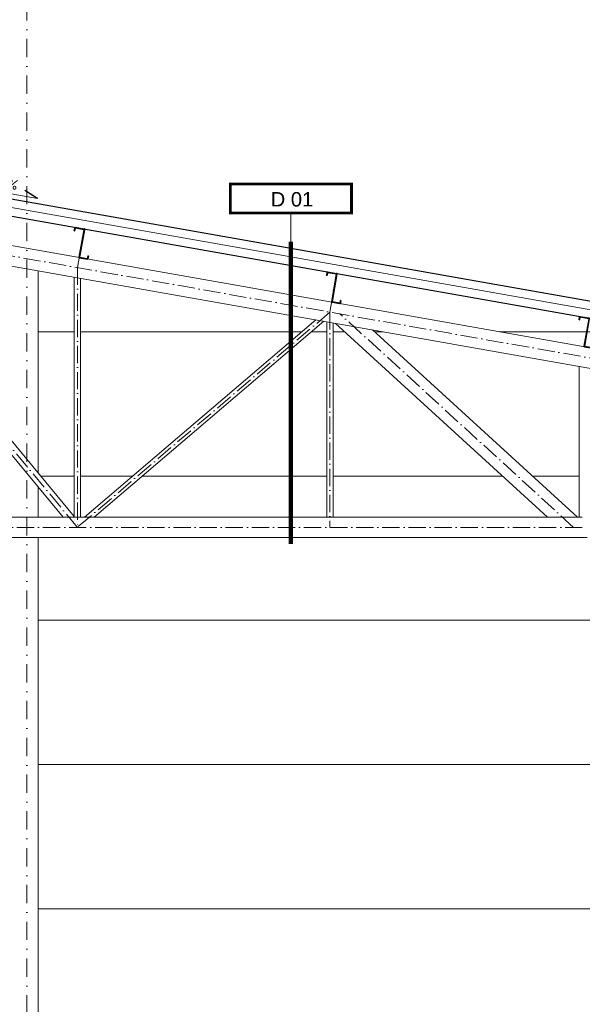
# Model space of a CAD drawing. Header units: millimetres. Extents: x 16720 to 74016, y 25810 to 81213.
# Tile 206 of 256: x 34582 to 34972, y 42817 to 43499. Entities that reach past the tile are written whole.
import ezdxf
from ezdxf.enums import TextEntityAlignment as Align

# ---------------------------------------------------------------- set-up
doc = ezdxf.new("R2010")
doc.units = ezdxf.units.MM
doc.linetypes.add('ACAD_ISO10W100', pattern=[18, 12, -3, 0, -3])
doc.linetypes.add('DASHDOTX2', pattern=[50.8, 25.4, -12.7, 0, -12.7])
for name, color, linetype, lineweight in [('1', 7, 'Continuous', 9), ('_CIENKIE', 35, 'Continuous', 5), ('_IZOLACJA TERM.', 94, 'BATTING', 9), ('_L OPISY', 110, 'Continuous', 9), ('_OPISY', 110, 'Continuous', 9), ('_OŚ', 165, 'DASHDOTX2', 9), ('_PŁYTA WARSTWOWA', 70, 'Continuous', 25), ('_STAL', 113, 'Continuous', 35), ('_WIDOKOWE', 252, 'Continuous', 9), ('_WYMIAR', 151, 'Continuous', 9)]:
    doc.layers.add(name, color=color, linetype=linetype, lineweight=lineweight)
doc.styles.add('_PRZEKRÓJ 12', font='ARIALNB.TTF', dxfattribs={"height": 12})
doc.styles.add('ISO', font='isocp.shx')
doc.styles.add('POL', font='arial.ttf', dxfattribs={"height": 10})
doc.styles.add('ROMANS 50', font='romans.shx', dxfattribs={"width": 0.7, "height": 10})
doc.linetypes.add('BATTING', pattern='A,0.00254,-2.54,[134,ltypeshp.shx,S=2.54,R=0,X=-2.54,Y=0],-5.08,[134,ltypeshp.shx,S=2.54,R=180,X=2.54,Y=0],-2.54', length=10.16254)
doc.dimstyles.new('DOM w 50', dxfattribs={"dimscale": 3, "dimtxt": 10, "dimasz": 0.3, "dimexe": 1.25, "dimexo": 2, "dimgap": 1, "dimtad": 1, "dimdec": 0, "dimtxsty": 'ROMANS 50', "dimblk1": 'wymgreg', "dimblk2": 'wymgregII', "dimsah": 1, "dimcen": 2.5, "dimdle": 1, "dimse1": 1, "dimse2": 1, "dimclre": 254, "dimadec": 0, "dimazin": 0, "dimtfac": 1, "dimtdec": 0, "dimtix": 1, "dimtmove": 1, "dimatfit": 3, "dimfxl": 1.25, "dimarcsym": 0})

# ---------------------------------------------------------------- blocks, each defined once
blk = doc.blocks.new('STRZALKA')
at = {"layer": '_OPISY'}
blk.add_lwpolyline([(0, 36.66), (0, -48.34), (-5.32, -35.59)], dxfattribs=at)
at = {"layer": '_OPISY', "style": '_PRZEKRÓJ 12', "flags": 4}
blk.add_attdef('%', text='', height=12, rotation=90, dxfattribs=at).set_placement((-8.78, 5.49), align=Align.MIDDLE_CENTER)
blk = doc.blocks.new('wymgreg')
at = {"layer": '1'}
for p, q in [((0, 0), (-4.95, -4.95)), ((4.77, 0), (-3.89, 0)), ((0, 5.67), (0, -5.67)), ((0, 0), (4.95, 4.95))]:
    blk.add_line(p, q, dxfattribs=at)
blk = doc.blocks.new('wymgregII')
at = {"layer": '1', "rotation": 180}
blk.add_blockref('wymgreg', (0, 0), dxfattribs=at)
blk = doc.blocks.new('*D6470')
at = {"layer": '_WYMIAR', "color": 0, "lineweight": -2}
blk.add_line((35393.84, 43265.22), (35393.84, 43520.25), dxfattribs=at)
at = {"layer": 'Defpoints', "color": 0}
for p in [(33746.71, 43521.15), (35393.84, 43521.15), (35203.29, 43264.32)]:
    blk.add_point(p, dxfattribs=at)
at = {"layer": '_WYMIAR', "color": 0, "linetype": 'ByBlock', "lineweight": -2, "xscale": 0.8999999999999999, "yscale": 0.8999999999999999, "zscale": 0.8999999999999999}
for name, p, rotation in [('wymgregII', (35393.84, 43521.15), 90), ('wymgreg', (35393.84, 43264.32), 270)]:
    blk.add_blockref(name, p, dxfattribs=dict(at, rotation=rotation))
at = {"layer": '_WYMIAR', "color": 0, "insert": (35385.84, 43392.74), "char_height": 10, "attachment_point": 5, "rotation": 90, "style": 'ROMANS 50'}
blk.add_mtext('257', dxfattribs=at)
blk = doc.blocks.new('*D6472')
at = {"layer": '_WYMIAR', "color": 0, "lineweight": -2}
blk.add_line((35414.31, 42213.65), (35414.31, 43520.25), dxfattribs=at)
at = {"layer": 'Defpoints', "color": 0}
for p in [(33746.71, 43521.15), (35414.31, 43521.15), (35191.27, 42212.75)]:
    blk.add_point(p, dxfattribs=at)
at = {"layer": '_WYMIAR', "color": 0, "linetype": 'ByBlock', "lineweight": -2, "xscale": 0.8999999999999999, "yscale": 0.8999999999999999, "zscale": 0.8999999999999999}
for name, p, rotation in [('wymgregII', (35414.31, 43521.15), 90), ('wymgreg', (35414.31, 42212.75), 270)]:
    blk.add_blockref(name, p, dxfattribs=dict(at, rotation=rotation))
at = {"layer": '_WYMIAR', "color": 0, "insert": (35406.31, 42866.95), "char_height": 10, "attachment_point": 5, "rotation": 90, "style": 'ROMANS 50'}
blk.add_mtext('1308', dxfattribs=at)

msp = doc.modelspace()

# ---------------------------------------------------------------- linework, layer by layer
at = {"layer": '_CIENKIE', "color": 157}
for p, q in [((34619.68, 43282.75), (34594.71, 43282.75)), ((34777.54, 43282.75), (34624.05, 43282.75)), ((34794.71, 43282.75), (34784.29, 43282.75)), ((34807.08, 43282.75), (34799.08, 43282.75)), ((34833.84, 43282.75), (34827.83, 43282.75)), ((35029.65, 43282.75), (34914.48, 43282.75)), ((34619.68, 43182.75), (34596.29, 43182.75)), ((34660.26, 43182.75), (34624.05, 43182.75)), ((34794.71, 43182.75), (34667.01, 43182.75)), ((34916.54, 43182.75), (34799.08, 43182.75)), ((34969.74, 43182.75), (34937.29, 43182.75)), ((35132.21, 43082.75), (34594.71, 43082.75)), ((35132.21, 42982.75), (34594.71, 42982.75)), ((35132.21, 42882.75), (34594.71, 42882.75))]:
    msp.add_line(p, q, dxfattribs=at)
at = {"layer": '_IZOLACJA TERM.', "ltscale": 0.58}
msp.add_line((35202.24, 43258.41), (34503.97, 43381.53), dxfattribs=at)
at = {"layer": '_OPISY', "const_width": 2}
msp.add_lwpolyline([(34727.85, 43385.16), (34811.86, 43385.16), (34811.86, 43365.06), (34727.85, 43365.06)], close=True, dxfattribs=at)
at = {"layer": '_OPISY', "ltscale": 0.2, "const_width": 1}
msp.add_lwpolyline([(34585.45, 43380.79), (34594.18, 43375.2)], dxfattribs=at)
at = {"layer": '_OPISY'}
msp.add_lwpolyline([(34769.85, 43365.06), (34769.85, 43345.29)], dxfattribs=at)
at = {"layer": '_OPISY', "const_width": 3}
msp.add_lwpolyline([(34769.85, 43345.29), (34769.85, 43135.52)], dxfattribs=at)
at = {"layer": '_OŚ', "ltscale": 0.5}
msp.add_line((34586.71, 41994.09), (34586.71, 43592.17), dxfattribs=at)
at = {"layer": '_OŚ', "linetype": 'ACAD_ISO10W100'}
for p, q in [((33746.71, 43481.55), (35161.21, 43232.14)), ((34621.86, 43147.13), (34446.83, 43358.1)), ((34621.86, 43327.24), (34626.67, 43354.51)), ((34621.86, 43327.24), (34621.86, 43147.13)), ((34796.89, 43296.37), (34801.7, 43323.65)), ((34796.89, 43296.37), (34621.86, 43147.13)), ((34796.89, 43296.37), (34796.89, 43147.13)), ((34965.91, 43147.13), (34803.9, 43295.14)), ((34971.93, 43147.13), (32521.49, 43147.13))]:
    msp.add_line(p, q, dxfattribs=at)
at = {"layer": '_PŁYTA WARSTWOWA'}
msp.add_lwpolyline([(34505.01, 43387.44), (35203.29, 43264.32), (35201.2, 43252.5), (34502.93, 43375.63)], close=True, dxfattribs=at)
at = {"layer": '_STAL'}
for points in [[(34629.45, 43335.24), (34629.12, 43333.37, -0.36397), (34628.82, 43333.12), (34623.4, 43334.07, -0.414214), (34623.16, 43334.42), (34626.51, 43353.43, 0.414214), (34626.35, 43353.66), (34620.44, 43354.7, 0.414214), (34620.21, 43354.54), (34619.9, 43352.77), (34619.7, 43352.8), (34620.03, 43354.67, -0.414203), (34620.38, 43354.92), (34626.48, 43353.84, -0.414214), (34626.73, 43353.49), (34623.37, 43334.48, 0.414214), (34623.54, 43334.25), (34628.71, 43333.34, 0.414214), (34628.94, 43333.5), (34629.25, 43335.28), (34629.45, 43335.24)], [(34804.48, 43304.38), (34804.15, 43302.51, -0.36397), (34803.85, 43302.26), (34798.43, 43303.21, -0.414214), (34798.19, 43303.56), (34801.54, 43322.57, 0.414214), (34801.38, 43322.8), (34795.47, 43323.84, 0.414214), (34795.24, 43323.68), (34794.93, 43321.9), (34794.73, 43321.94), (34795.06, 43323.81, -0.414203), (34795.41, 43324.05), (34801.51, 43322.98, -0.414214), (34801.76, 43322.63), (34798.41, 43303.62, 0.414214), (34798.57, 43303.39), (34803.74, 43302.48, 0.414214), (34803.97, 43302.64), (34804.28, 43304.41), (34804.48, 43304.38)], [(34979.51, 43273.52), (34979.18, 43271.65, -0.36397), (34978.88, 43271.4), (34973.47, 43272.35, -0.414214), (34973.22, 43272.7), (34976.57, 43291.7, 0.414214), (34976.41, 43291.93), (34970.5, 43292.98, 0.414214), (34970.27, 43292.81), (34969.96, 43291.04), (34969.76, 43291.08), (34970.09, 43292.95, -0.414203), (34970.44, 43293.19), (34976.54, 43292.11, -0.414214), (34976.79, 43291.77), (34973.44, 43272.76, 0.414214), (34973.6, 43272.53), (34978.77, 43271.62, 0.414214), (34979, 43271.78), (34979.31, 43273.55), (34979.51, 43273.52)]]:
    msp.add_lwpolyline(points, format="xyb", dxfattribs=at)
at = {"layer": '_WIDOKOWE', "ltscale": 2}
for p, q in [((34273.2, 43395.82), (35161.21, 43239.24)), ((34273.2, 43381.61), (35161.21, 43225.03)), ((34612.07, 43154.13), (34449.08, 43350.59)), ((34619.68, 43154.57), (34458.4, 43348.95)), ((34619.68, 43320.51), (34619.68, 43154.13)), ((34624.05, 43319.74), (34624.05, 43154.13)), ((34787.19, 43290.98), (34626.7, 43154.13)), ((34792.78, 43289.99), (34633.45, 43154.13)), ((34794.71, 43289.65), (34794.71, 43154.13)), ((34799.08, 43288.88), (34799.08, 43154.13)), ((34947.86, 43154.13), (34800.68, 43288.6)), ((34968.61, 43154.13), (34826.39, 43284.06)), ((34969.74, 43258.79), (34969.74, 43154.13)), ((34971.93, 43154.13), (34273.2, 43154.13)), ((34975.23, 43140.13), (34273.2, 43140.13))]:
    msp.add_line(p, q, dxfattribs=at)
at = {"layer": '_WIDOKOWE', "color": 157, "ltscale": 2}
for p, q in [((34594.71, 43184.66), (34594.71, 43324.92)), ((34594.71, 43154.13), (34594.71, 43175.07)), ((34594.71, 42272.75), (34594.71, 43140.13))]:
    msp.add_line(p, q, dxfattribs=at)

# ---------------------------------------------------------------- block references
at = {"layer": '_OPISY'}
ref = msp.add_blockref('STRZALKA', (34558.47, 43381.5), dxfattribs=dict(at, xscale=-0.75, yscale=0.7499999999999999, zscale=0.7499999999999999, rotation=80.00000197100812))
ref.add_attrib('%', '10°, 17,63%', dxfattribs={"layer": '_L OPISY', "color": 0, "height": 7, "rotation": 350, "style": 'ISO', "flags": 4}).set_placement((34559.25, 43388.05), align=Align.MIDDLE_CENTER)

# ---------------------------------------------------------------- texts
at = {"layer": '_OPISY', "insert": (34731.37, 43374.52), "char_height": 10, "width": 84.0089, "attachment_point": 4, "rotation": 360, "style": 'POL'}
msp.add_mtext('\\pxi2.4504;D 01', dxfattribs=at)

# ---------------------------------------------------------------- dimensions: what is measured, and where the dimension line sits
at = {"layer": '_WYMIAR'}
for base, p1, picture, middle in [((35393.84, 43521.15), (35203.29, 43264.32), '*D6470', (35385.84, 43392.74)), ((35414.31, 43521.15), (35191.27, 42212.75), '*D6472', (35406.31, 42866.95))]:
    dim = msp.add_linear_dim(base=base, p1=p1, p2=(33746.71, 43521.15), angle=90, dimstyle='DOM w 50', dxfattribs=at)
    dim.commit()
    dim.dimension.update_dxf_attribs({"geometry": picture, "text_midpoint": middle})

doc.saveas('drawing.dxf')
